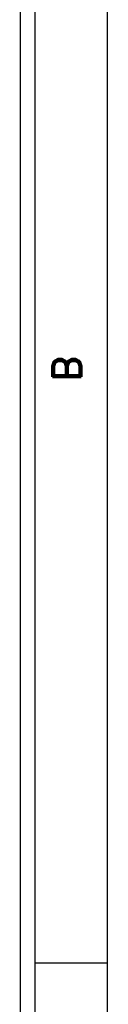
# Model space of a CAD drawing. Header units: inches. Extents: x 3 to 351, y 4 to 271.
# Tile 192 of 256: x 38.484 to 38.784, y 215.56 to 218.967. Entities that reach past the tile are written whole.
import ezdxf
from ezdxf.enums import TextEntityAlignment as Align

# ---------------------------------------------------------------- set-up
doc = ezdxf.new("R2010")
doc.units = ezdxf.units.IN
doc.header["$LTSCALE"] = 0.5
doc.header["$MEASUREMENT"] = 0
doc.layers.add('PLOTVIEW1', color=7, linetype='Continuous')
doc.styles.add('VERO5-RomanD', font='romand__.ttf')

msp = doc.modelspace()

# ---------------------------------------------------------------- linework, layer by layer
at = {"layer": 'PLOTVIEW1', "color": 97, "linetype": 'Continuous'}
for p, q in [((38.4843, 212.7029), (38.4843, 234.7029)), ((38.5343, 212.7029), (38.5343, 234.7029)), ((38.7843, 212.7029), (38.7843, 234.7029)), ((38.5343, 215.7029), (38.7843, 215.7029))]:
    msp.add_line(p, q, dxfattribs=at)

# ---------------------------------------------------------------- texts
at = {"layer": 'PLOTVIEW1', "color": 56, "linetype": 'Continuous', "style": 'VERO5-RomanD', "width": 1.000527}
msp.add_text('B', height=0.1, rotation=90, dxfattribs=at).set_placement((38.6941, 217.7117), (38.6941, 217.8058), align=Align.FIT)

doc.saveas('drawing.dxf')
